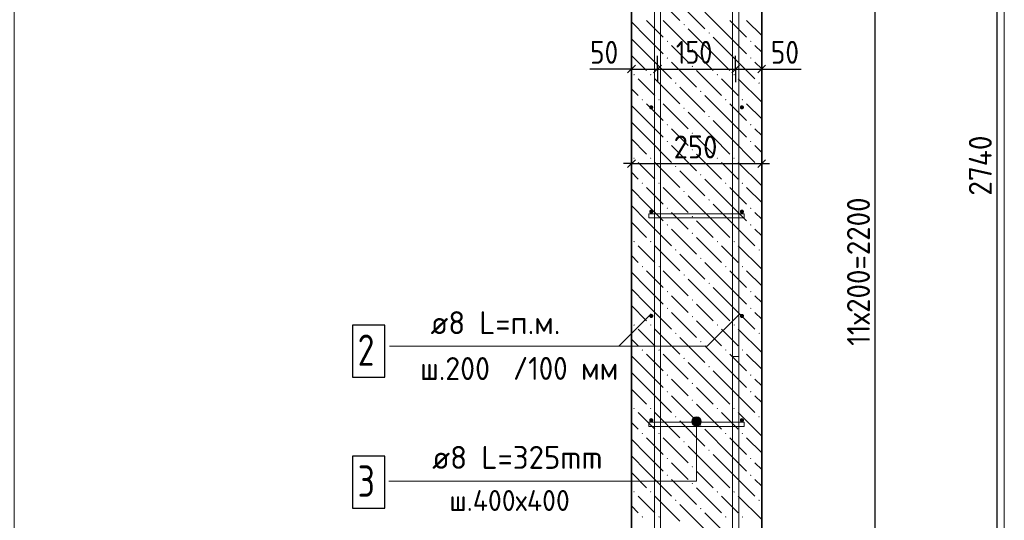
# Model space of a CAD drawing. Header units: millimetres. Extents: x 0 to 50400, y 0 to 35640.
# Tile 12 of 20: x 16833 to 28171, y 17700 to 23460. Entities that reach past the tile are written whole.
import ezdxf

# ---------------------------------------------------------------- set-up
doc = ezdxf.new("R2010")
doc.units = ezdxf.units.MM
doc.linetypes.add('______2', pattern=[324, 240, -84])
for name, color, linetype, lineweight in [('Standard', 7, 'Continuous', 25), ('Выпуски арматуры Г-обр.', 52, 'Continuous', 25), ('ЖБ Стена верхний уровень', 7, 'Continuous', 35), ('Позиционная метка линия выноска', 7, 'Continuous', 13), ('Позиционная метка номер позиции', 7, 'Continuous', 13)]:
    doc.layers.add(name, color=color, linetype=linetype, lineweight=lineweight)
doc.layers.add('Размерная выноска', color=7, linetype='Continuous')
for name, color, linetype, true_color in [('Стена фоновая арматура У1', 7, '______2', 0xa0a0a0), ('Стена фоновая арматура Х1', 7, '______2', 0xa0a0a0), ('Стена фоновая затяжка С-обр.', 7, '______2', 0xa0a0a0)]:
    doc.layers.add(name, color=color, linetype=linetype, true_color=true_color)
doc.styles.add('ISOCPEUR', font='txt')

msp = doc.modelspace()

# ---------------------------------------------------------------- hatches: boundary and pattern name
at = {"layer": 'ЖБ Стена верхний уровень', "linetype": 'Continuous', "lineweight": 18, "transparency": 33554687}
for points in [[(24476, 23403), (24484, 23411), (24492, 23403), (24484, 23395)], [(24764, 23307), (24772, 23315), (24780, 23307), (24772, 23299)], [(24284, 23211), (24292, 23219), (24300, 23211), (24292, 23203)], [(25244, 23211), (25252, 23219), (25260, 23211), (25252, 23203)], [(24284, 23019), (24292, 23027), (24300, 23019), (24292, 23011)], [(24572, 23115), (24580, 23123), (24588, 23115), (24580, 23107)], [(25244, 23019), (25252, 23027), (25260, 23019), (25252, 23011)], [(24572, 22923), (24580, 22931), (24588, 22923), (24580, 22915)], [(23900, 22827), (23908, 22835), (23916, 22827), (23908, 22819)], [(24092, 22827), (24100, 22835), (24108, 22827), (24100, 22819)], [(24860, 22827), (24868, 22835), (24876, 22827), (24868, 22819)], [(25052, 22827), (25060, 22835), (25068, 22827), (25060, 22819)], [(24380, 22731), (24388, 22739), (24396, 22731), (24388, 22723)], [(25340, 22731), (25348, 22739), (25356, 22731), (25348, 22723)], [(24668, 22635), (24676, 22643), (24684, 22635), (24676, 22627)], [(23996, 22539), (24004, 22547), (24012, 22539), (24004, 22531)], [(24188, 22539), (24196, 22547), (24204, 22539), (24196, 22531)], [(24476, 22443), (24484, 22451), (24492, 22443), (24484, 22435)], [(24956, 22539), (24964, 22547), (24972, 22539), (24964, 22531)], [(25148, 22539), (25156, 22547), (25164, 22539), (25156, 22531)], [(24764, 22347), (24772, 22355), (24780, 22347), (24772, 22339)], [(24284, 22251), (24292, 22259), (24300, 22251), (24292, 22243)], [(25244, 22251), (25252, 22259), (25260, 22251), (25252, 22243)], [(24572, 22155), (24580, 22163), (24588, 22155), (24580, 22147)], [(24284, 22059), (24292, 22067), (24300, 22059), (24292, 22051)], [(25244, 22059), (25252, 22067), (25260, 22059), (25252, 22051)], [(24572, 21963), (24580, 21971), (24588, 21963), (24580, 21955)], [(23900, 21867), (23908, 21875), (23916, 21867), (23908, 21859)], [(24092, 21867), (24100, 21875), (24108, 21867), (24100, 21859)], [(24380, 21771), (24388, 21779), (24396, 21771), (24388, 21763)], [(24860, 21867), (24868, 21875), (24876, 21867), (24868, 21859)], [(25052, 21867), (25060, 21875), (25068, 21867), (25060, 21859)], [(25340, 21771), (25348, 21779), (25356, 21771), (25348, 21763)], [(24668, 21675), (24676, 21683), (24684, 21675), (24676, 21667)], [(23996, 21579), (24004, 21587), (24012, 21579), (24004, 21571)], [(24188, 21579), (24196, 21587), (24204, 21579), (24196, 21571)], [(24956, 21579), (24964, 21587), (24972, 21579), (24964, 21571)], [(25148, 21579), (25156, 21587), (25164, 21579), (25156, 21571)], [(24476, 21483), (24484, 21491), (24492, 21483), (24484, 21475)], [(24764, 21387), (24772, 21395), (24780, 21387), (24772, 21379)], [(24284, 21291), (24292, 21299), (24300, 21291), (24292, 21283)], [(24572, 21195), (24580, 21203), (24588, 21195), (24580, 21187)], [(25244, 21291), (25252, 21299), (25260, 21291), (25252, 21283)], [(24284, 21099), (24292, 21107), (24300, 21099), (24292, 21091)], [(25244, 21099), (25252, 21107), (25260, 21099), (25252, 21091)], [(24572, 21003), (24580, 21011), (24588, 21003), (24580, 20995)], [(23900, 20907), (23908, 20915), (23916, 20907), (23908, 20899)], [(24092, 20907), (24100, 20915), (24108, 20907), (24100, 20899)], [(24860, 20907), (24868, 20915), (24876, 20907), (24868, 20899)], [(25052, 20907), (25060, 20915), (25068, 20907), (25060, 20899)], [(24380, 20811), (24388, 20819), (24396, 20811), (24388, 20803)], [(25340, 20811), (25348, 20819), (25356, 20811), (25348, 20803)], [(24668, 20715), (24676, 20723), (24684, 20715), (24676, 20707)], [(23996, 20619), (24004, 20627), (24012, 20619), (24004, 20611)], [(24188, 20619), (24196, 20627), (24204, 20619), (24196, 20611)], [(24476, 20523), (24484, 20531), (24492, 20523), (24484, 20515)], [(24956, 20619), (24964, 20627), (24972, 20619), (24964, 20611)], [(25148, 20619), (25156, 20627), (25164, 20619), (25156, 20611)], [(24764, 20427), (24772, 20435), (24780, 20427), (24772, 20419)], [(24284, 20331), (24292, 20339), (24300, 20331), (24292, 20323)], [(25244, 20331), (25252, 20339), (25260, 20331), (25252, 20323)], [(24572, 20235), (24580, 20243), (24588, 20235), (24580, 20227)], [(24284, 20139), (24292, 20147), (24300, 20139), (24292, 20131)], [(25244, 20139), (25252, 20147), (25260, 20139), (25252, 20131)], [(24572, 20043), (24580, 20051), (24588, 20043), (24580, 20035)], [(23900, 19947), (23908, 19955), (23916, 19947), (23908, 19939)], [(24092, 19947), (24100, 19955), (24108, 19947), (24100, 19939)], [(24380, 19851), (24388, 19859), (24396, 19851), (24388, 19843)], [(24860, 19947), (24868, 19955), (24876, 19947), (24868, 19939)], [(25052, 19947), (25060, 19955), (25068, 19947), (25060, 19939)], [(25340, 19851), (25348, 19859), (25356, 19851), (25348, 19843)], [(24668, 19755), (24676, 19763), (24684, 19755), (24676, 19747)], [(23996, 19659), (24004, 19667), (24012, 19659), (24004, 19651)], [(24188, 19659), (24196, 19667), (24204, 19659), (24196, 19651)], [(24956, 19659), (24964, 19667), (24972, 19659), (24964, 19651)], [(25148, 19659), (25156, 19667), (25164, 19659), (25156, 19651)], [(24476, 19563), (24484, 19571), (24492, 19563), (24484, 19555)], [(24764, 19467), (24772, 19475), (24780, 19467), (24772, 19459)], [(24284, 19371), (24292, 19379), (24300, 19371), (24292, 19363)], [(24572, 19275), (24580, 19283), (24588, 19275), (24580, 19267)], [(25244, 19371), (25252, 19379), (25260, 19371), (25252, 19363)], [(24284, 19179), (24292, 19187), (24300, 19179), (24292, 19171)], [(25244, 19179), (25252, 19187), (25260, 19179), (25252, 19171)], [(24572, 19083), (24580, 19091), (24588, 19083), (24580, 19075)], [(23900, 18987), (23908, 18995), (23916, 18987), (23908, 18979)], [(24092, 18987), (24100, 18995), (24108, 18987), (24100, 18979)], [(24860, 18987), (24868, 18995), (24876, 18987), (24868, 18979)], [(25052, 18987), (25060, 18995), (25068, 18987), (25060, 18979)], [(24380, 18891), (24388, 18899), (24396, 18891), (24388, 18883)], [(25340, 18891), (25348, 18899), (25356, 18891), (25348, 18883)], [(24668, 18795), (24676, 18803), (24684, 18795), (24676, 18787)], [(23996, 18699), (24004, 18707), (24012, 18699), (24004, 18691)], [(24188, 18699), (24196, 18707), (24204, 18699), (24196, 18691)], [(24476, 18603), (24484, 18611), (24492, 18603), (24484, 18595)], [(24956, 18699), (24964, 18707), (24972, 18699), (24964, 18691)], [(25148, 18699), (25156, 18707), (25164, 18699), (25156, 18691)], [(24764, 18507), (24772, 18515), (24780, 18507), (24772, 18499)], [(24284, 18411), (24292, 18419), (24300, 18411), (24292, 18403)], [(25244, 18411), (25252, 18419), (25260, 18411), (25252, 18403)], [(24572, 18315), (24580, 18323), (24588, 18315), (24580, 18307)], [(24284, 18219), (24292, 18227), (24300, 18219), (24292, 18211)], [(25244, 18219), (25252, 18227), (25260, 18219), (25252, 18211)], [(23900, 18027), (23908, 18035), (23916, 18027), (23908, 18019)], [(24092, 18027), (24100, 18035), (24108, 18027), (24100, 18019)], [(24572, 18123), (24580, 18131), (24588, 18123), (24580, 18115)], [(24860, 18027), (24868, 18035), (24876, 18027), (24868, 18019)], [(25052, 18027), (25060, 18035), (25068, 18027), (25060, 18019)], [(24380, 17931), (24388, 17939), (24396, 17931), (24388, 17923)], [(25340, 17931), (25348, 17939), (25356, 17931), (25348, 17923)], [(24668, 17835), (24676, 17843), (24684, 17835), (24676, 17827)], [(23996, 17739), (24004, 17747), (24012, 17739), (24004, 17731)], [(24188, 17739), (24196, 17747), (24204, 17739), (24196, 17731)], [(24956, 17739), (24964, 17747), (24972, 17739), (24964, 17731)], [(25148, 17739), (25156, 17747), (25164, 17739), (25156, 17731)]]:
    msp.add_hatch(color=7, dxfattribs=at).paths.add_polyline_path(points, flags=16)
at = {"layer": 'Позиционная метка линия выноска', "linetype": 'Continuous', "lineweight": 13, "transparency": 33554687}
for points in [[(24574, 18837), (24682, 18837), (24674, 18864)], [(24574, 18837), (24674, 18864), (24581, 18864)], [(24581, 18810), (24682, 18837), (24574, 18837)], [(24581, 18864), (24674, 18864), (24655, 18884)], [(24581, 18864), (24655, 18884), (24601, 18884)], [(24581, 18810), (24674, 18810), (24682, 18837)], [(24601, 18884), (24655, 18884), (24628, 18891)], [(24601, 18791), (24674, 18810), (24581, 18810)], [(24601, 18791), (24655, 18791), (24674, 18810)], [(24655, 18791), (24601, 18791), (24628, 18783)]]:
    msp.add_hatch(color=7, dxfattribs=at).paths.add_polyline_path(points)
at = {"layer": 'Стена фоновая арматура У1', "linetype": 'Continuous', "lineweight": 13, "transparency": 33554687}
for points in [[(24130, 22452), (24128, 22461), (24123, 22469), (24115, 22474), (24106, 22476), (24096, 22474), (24089, 22469), (24083, 22461), (24082, 22452), (24083, 22443), (24089, 22435), (24096, 22430), (24106, 22428), (24115, 22430), (24123, 22435), (24128, 22443)], [(25174, 22452), (25172, 22461), (25167, 22469), (25159, 22474), (25150, 22476), (25140, 22474), (25133, 22469), (25127, 22461), (25126, 22452), (25127, 22443), (25133, 22435), (25140, 22430), (25150, 22428), (25159, 22430), (25167, 22435), (25172, 22443)], [(24130, 21252), (24128, 21261), (24123, 21269), (24115, 21274), (24106, 21276), (24096, 21274), (24089, 21269), (24083, 21261), (24082, 21252), (24083, 21243), (24089, 21235), (24096, 21230), (24106, 21228), (24115, 21230), (24123, 21235), (24128, 21243)], [(25174, 21252), (25172, 21261), (25167, 21269), (25159, 21274), (25150, 21276), (25140, 21274), (25133, 21269), (25127, 21261), (25126, 21252), (25127, 21243), (25133, 21235), (25140, 21230), (25150, 21228), (25159, 21230), (25167, 21235), (25172, 21243)], [(24130, 20052), (24128, 20061), (24123, 20069), (24115, 20074), (24106, 20076), (24096, 20074), (24089, 20069), (24083, 20061), (24082, 20052), (24083, 20043), (24089, 20035), (24096, 20030), (24106, 20028), (24115, 20030), (24123, 20035), (24128, 20043)], [(25174, 20052), (25172, 20061), (25167, 20069), (25159, 20074), (25150, 20076), (25140, 20074), (25133, 20069), (25127, 20061), (25126, 20052), (25127, 20043), (25133, 20035), (25140, 20030), (25150, 20028), (25159, 20030), (25167, 20035), (25172, 20043)], [(24130, 18852), (24128, 18861), (24123, 18869), (24115, 18874), (24106, 18876), (24096, 18874), (24089, 18869), (24083, 18861), (24082, 18852), (24083, 18843), (24089, 18835), (24096, 18830), (24106, 18828), (24115, 18830), (24123, 18835), (24128, 18843)], [(25174, 18852), (25172, 18861), (25167, 18869), (25159, 18874), (25150, 18876), (25140, 18874), (25133, 18869), (25127, 18861), (25126, 18852), (25127, 18843), (25133, 18835), (25140, 18830), (25150, 18828), (25159, 18830), (25167, 18835), (25172, 18843)]]:
    msp.add_hatch(color=7, dxfattribs=at).paths.add_polyline_path(points)

# ---------------------------------------------------------------- linework, layer by layer
at = {"layer": 'Standard', "color": 7, "linetype": 'Continuous', "lineweight": -3, "transparency": 33554687}
for p, q in [((28087, 30024), (28087, 13584)), ((26684, 14064), (26684, 27252)), ((23878, 22893), (23878, 23043)), ((24178, 22893), (24178, 23043)), ((25078, 22893), (25078, 23043)), ((25378, 22893), (25378, 23043)), ((23878, 22893), (23788, 22893)), ((23878, 22893), (23878, 22743)), ((23878, 22893), (24178, 22893)), ((24178, 22893), (24178, 22743)), ((24178, 22893), (25078, 22893)), ((25078, 22893), (25078, 22743)), ((25078, 22893), (25378, 22893)), ((25378, 22893), (25378, 22743)), ((25378, 22893), (25468, 22893)), ((23878, 21804), (23878, 21954)), ((25378, 21804), (25378, 21954)), ((23878, 21804), (23788, 21804)), ((23878, 21804), (23878, 21654)), ((23878, 21804), (25378, 21804)), ((25378, 21804), (25378, 21654)), ((25378, 21804), (25468, 21804))]:
    msp.add_line(p, q, dxfattribs=at)
at = {"layer": 'Standard', "color": 7, "linetype": 'Continuous', "lineweight": 25, "transparency": 33554687}
for p, q in [((23833, 22848), (23923, 22938)), ((24133, 22848), (24223, 22938)), ((25033, 22848), (25123, 22938)), ((25333, 22848), (25423, 22938)), ((23833, 21759), (23923, 21849)), ((25333, 21759), (25423, 21849))]:
    msp.add_line(p, q, dxfattribs=at)
at = {"layer": 'Standard', "color": 254, "linetype": 'Continuous', "lineweight": 13, "true_color": 0xc4c4ff, "transparency": 33554687}
msp.add_lwpolyline([(16769, 9792), (28171, 9792), (28171, 33399), (16769, 33399), (16769, 9792)], dxfattribs=at)
at = {"layer": 'Выпуски арматуры Г-обр.', "color": 251, "linetype": '______2', "lineweight": 13, "true_color": 0x656565, "transparency": 33554687}
msp.add_lwpolyline([(25114, 19584), (25114, 11754), (26284, 11754), (26284, 11682), (25042, 11682), (25042, 19584), (25114, 19584)], dxfattribs=at)
msp.add_lwpolyline([(25114, 19584), (25114, 11754), (26284, 11754), (26284, 11682), (25042, 11682), (25042, 19584), (25114, 19584)], dxfattribs=at)
at = {"layer": 'ЖБ Стена верхний уровень', "color": 7, "linetype": 'Continuous', "lineweight": 35, "transparency": 33554687}
for p, q in [((23878, 30024), (23878, 13584)), ((25378, 13584), (25378, 30024))]:
    msp.add_line(p, q, dxfattribs=at)
at = {"layer": 'ЖБ Стена верхний уровень', "color": 9, "linetype": 'Continuous', "lineweight": 18, "true_color": 0xc7c7c7, "transparency": 33554687}
for p, q in [((24148, 23739), (24436, 23451)), ((24436, 23643), (24724, 23355)), ((25012, 23259), (24724, 23547)), ((24052, 23259), (23878, 23434)), ((24052, 23451), (24244, 23259)), ((24244, 23451), (24532, 23163)), ((25012, 23451), (25204, 23259)), ((25204, 23451), (25378, 23278)), ((24052, 23259), (24244, 23067)), ((24820, 23067), (24532, 23355)), ((24820, 23259), (25012, 23067)), ((25012, 23259), (25204, 23067)), ((23878, 23242), (24052, 23067)), ((24436, 23067), (24340, 23163)), ((25378, 23086), (25300, 23163)), ((23878, 23050), (24052, 22875)), ((24052, 23067), (24340, 22779)), ((24532, 22971), (24436, 23067)), ((24628, 23067), (24820, 22875)), ((24820, 23067), (25012, 22875)), ((25012, 23067), (25300, 22779)), ((24340, 22971), (24628, 22683)), ((25300, 22971), (25378, 22894)), ((24628, 22875), (24916, 22587)), ((24052, 22683), (23956, 22779)), ((24148, 22587), (24052, 22683)), ((24148, 22779), (24436, 22491)), ((24436, 22683), (24724, 22395)), ((25012, 22683), (24916, 22779)), ((25108, 22587), (25012, 22683)), ((25108, 22779), (25378, 22510)), ((23878, 22666), (23956, 22587)), ((25012, 22299), (24724, 22587)), ((24052, 22299), (23878, 22474)), ((24052, 22491), (24244, 22299)), ((24244, 22491), (24532, 22203)), ((25012, 22491), (25204, 22299)), ((25204, 22491), (25378, 22318)), ((24820, 22107), (24532, 22395)), ((23878, 22282), (24052, 22107)), ((24052, 22299), (24244, 22107)), ((24820, 22299), (25012, 22107)), ((25012, 22299), (25204, 22107)), ((24436, 22107), (24340, 22203)), ((25378, 22126), (25300, 22203)), ((23878, 22090), (24052, 21915)), ((24052, 22107), (24340, 21819)), ((24340, 22011), (24628, 21723)), ((24532, 22011), (24436, 22107)), ((24628, 22107), (24820, 21915)), ((24820, 22107), (25012, 21915)), ((25012, 22107), (25300, 21819)), ((25300, 22011), (25378, 21934)), ((24628, 21915), (24916, 21627)), ((24052, 21723), (23956, 21819)), ((24148, 21819), (24436, 21531)), ((25012, 21723), (24916, 21819)), ((25108, 21819), (25378, 21550)), ((23878, 21706), (23956, 21627)), ((24148, 21627), (24052, 21723)), ((24436, 21723), (24724, 21435)), ((25108, 21627), (25012, 21723)), ((25012, 21339), (24724, 21627)), ((24052, 21339), (23878, 21514)), ((24052, 21531), (24244, 21339)), ((24244, 21531), (24532, 21243)), ((24820, 21147), (24532, 21435)), ((25012, 21531), (25204, 21339)), ((25204, 21531), (25378, 21358)), ((23878, 21322), (24052, 21147)), ((24052, 21339), (24244, 21147)), ((24820, 21339), (25012, 21147)), ((25012, 21339), (25204, 21147)), ((24436, 21147), (24340, 21243)), ((25378, 21166), (25300, 21243)), ((23878, 21130), (24052, 20955)), ((24052, 21147), (24340, 20859)), ((24532, 21051), (24436, 21147)), ((24628, 21147), (24820, 20955)), ((24820, 21147), (25012, 20955)), ((25012, 21147), (25300, 20859)), ((24340, 21051), (24628, 20763)), ((25300, 21051), (25378, 20974)), ((24628, 20955), (24916, 20667)), ((24052, 20763), (23956, 20859)), ((24148, 20667), (24052, 20763)), ((24148, 20859), (24436, 20571)), ((24436, 20763), (24724, 20475)), ((25012, 20763), (24916, 20859)), ((25108, 20667), (25012, 20763)), ((25108, 20859), (25378, 20590)), ((23878, 20746), (23956, 20667)), ((25012, 20379), (24724, 20667)), ((24052, 20379), (23878, 20554)), ((24052, 20571), (24244, 20379)), ((24244, 20571), (24532, 20283)), ((25012, 20571), (25204, 20379)), ((25204, 20571), (25378, 20398)), ((24820, 20187), (24532, 20475)), ((23878, 20362), (24052, 20187)), ((24052, 20379), (24244, 20187)), ((24820, 20379), (25012, 20187)), ((25012, 20379), (25204, 20187)), ((24052, 20187), (24340, 19899)), ((24436, 20187), (24340, 20283)), ((24532, 20091), (24436, 20187)), ((24628, 20187), (24820, 19995)), ((24820, 20187), (25012, 19995)), ((25012, 20187), (25300, 19899)), ((25378, 20206), (25300, 20283)), ((23878, 20170), (24052, 19995)), ((24340, 20091), (24628, 19803)), ((25300, 20091), (25378, 20014)), ((24628, 19995), (24916, 19707)), ((24052, 19803), (23956, 19899)), ((24148, 19899), (24436, 19611)), ((25012, 19803), (24916, 19899)), ((25108, 19899), (25378, 19630)), ((23878, 19786), (23956, 19707)), ((24148, 19707), (24052, 19803)), ((24436, 19803), (24724, 19515)), ((25108, 19707), (25012, 19803)), ((25012, 19419), (24724, 19707)), ((24052, 19419), (23878, 19594)), ((24052, 19611), (24244, 19419)), ((24244, 19611), (24532, 19323)), ((24820, 19227), (24532, 19515)), ((25012, 19611), (25204, 19419)), ((25204, 19611), (25378, 19438)), ((23878, 19402), (24052, 19227)), ((24052, 19419), (24244, 19227)), ((24820, 19419), (25012, 19227)), ((25012, 19419), (25204, 19227)), ((24436, 19227), (24340, 19323)), ((25378, 19246), (25300, 19323)), ((23878, 19210), (24052, 19035)), ((24052, 19227), (24340, 18939)), ((24532, 19131), (24436, 19227)), ((24628, 19227), (24820, 19035)), ((24820, 19227), (25012, 19035)), ((25012, 19227), (25300, 18939)), ((24340, 19131), (24628, 18843)), ((25300, 19131), (25378, 19054)), ((24052, 18843), (23956, 18939)), ((24148, 18939), (24436, 18651)), ((24628, 19035), (24916, 18747)), ((25012, 18843), (24916, 18939)), ((25108, 18939), (25378, 18670)), ((23878, 18826), (23956, 18747)), ((24148, 18747), (24052, 18843)), ((24436, 18843), (24724, 18555)), ((25108, 18747), (25012, 18843)), ((25012, 18459), (24724, 18747)), ((24052, 18459), (23878, 18634)), ((24052, 18651), (24244, 18459)), ((24244, 18651), (24532, 18363)), ((25012, 18651), (25204, 18459)), ((25204, 18651), (25378, 18478)), ((24820, 18267), (24532, 18555)), ((23878, 18442), (24052, 18267)), ((24052, 18459), (24244, 18267)), ((24820, 18459), (25012, 18267)), ((25012, 18459), (25204, 18267)), ((24052, 18267), (24340, 17979)), ((24436, 18267), (24340, 18363)), ((24532, 18171), (24436, 18267)), ((24628, 18267), (24820, 18075)), ((24820, 18267), (25012, 18075)), ((25012, 18267), (25300, 17979)), ((25378, 18286), (25300, 18363)), ((23878, 18250), (24052, 18075)), ((24340, 18171), (24628, 17883)), ((25300, 18171), (25378, 18094)), ((24628, 18075), (24916, 17787)), ((24052, 17883), (23956, 17979)), ((24148, 17979), (24436, 17691)), ((25012, 17883), (24916, 17979)), ((25108, 17979), (25378, 17710)), ((23878, 17866), (23956, 17787)), ((24148, 17787), (24052, 17883)), ((24436, 17883), (24724, 17595)), ((25108, 17787), (25012, 17883)), ((25012, 17499), (24724, 17787))]:
    msp.add_line(p, q, dxfattribs=at)
at = {"layer": 'Позиционная метка линия выноска', "color": 7, "linetype": 'Continuous', "lineweight": 13, "transparency": 33554687}
for p, q in [((24574, 18837), (24574, 18837)), ((24628, 18891), (24628, 18891)), ((24682, 18837), (24682, 18837)), ((24628, 18783), (24628, 18783))]:
    msp.add_line(p, q, dxfattribs=at)
for points in [[(21091, 19702), (24751, 19702), (25126, 20076)], [(21091, 19702), (23731, 19702), (24106, 20076)], [(21085, 18151), (24628, 18151), (24628, 18837)]]:
    msp.add_lwpolyline(points, dxfattribs=at)
msp.add_circle((24628, 18837), 54, dxfattribs=at)
at = {"layer": 'Размерная выноска', "color": 7, "linetype": 'Continuous', "lineweight": -3, "transparency": 33554687}
for p, q in [((23878, 22893), (23398, 22893)), ((25351, 22893), (25831, 22893))]:
    msp.add_line(p, q, dxfattribs=at)
at = {"layer": 'Стена фоновая арматура У1', "color": 7, "linetype": 'Continuous', "lineweight": 25, "transparency": 33554687}
msp.add_lwpolyline([(20666, 19346), (21038, 19346), (21038, 19946), (20666, 19946), (20666, 19346)], dxfattribs=at)
at = {"layer": 'Стена фоновая арматура Х1', "color": 7, "linetype": 'Continuous', "lineweight": 18, "transparency": 33554687}
for points in [[(25042, 13704), (25042, 30894), (20842, 30894), (20842, 30966), (25114, 30966), (25114, 13704), (25042, 13704)], [(25042, 13704), (25042, 30894), (20842, 30894), (20842, 30966), (25114, 30966), (25114, 13704), (25042, 13704)], [(24142, 13704), (24142, 30774), (19822, 30774), (19822, 30846), (24214, 30846), (24214, 13704), (24142, 13704)], [(24142, 13704), (24142, 30774), (19822, 30774), (19822, 30846), (24214, 30846), (24214, 13704), (24142, 13704)]]:
    msp.add_lwpolyline(points, dxfattribs=at)
at = {"layer": 'Стена фоновая затяжка С-обр.', "color": 98, "linetype": 'Continuous', "lineweight": 13, "true_color": 0x005000, "transparency": 33554687}
for points in [[(24079, 21228), (25177, 21228), (25177, 21180), (24079, 21180), (24079, 21228)], [(24079, 18828), (25177, 18828), (25177, 18780), (24079, 18780), (24079, 18828)]]:
    msp.add_lwpolyline(points, dxfattribs=at)
at = {"layer": 'Стена фоновая затяжка С-обр.', "color": 7, "linetype": 'Continuous', "lineweight": 25, "transparency": 33554687}
msp.add_lwpolyline([(20666, 17839), (21038, 17839), (21038, 18439), (20666, 18439), (20666, 17839)], dxfattribs=at)

# ---------------------------------------------------------------- texts
at = {"layer": 'Standard', "color": 7, "linetype": 'Continuous', "lineweight": 25, "transparency": 33554687, "char_height": 264, "attachment_point": 7, "style": 'ISOCPEUR'}
for s, insert, width in [('\\W0.87;50', (23401, 22953), 484.71), ('\\W0.83;150', (24390, 22953), 610.29), ('\\W0.87;50', (25483, 22953), 484.72), ('\\W0.91;250', (24364, 21864), 674.39)]:
    msp.add_mtext(s, dxfattribs=dict(at, insert=insert, width=width))
at = {"layer": 'Standard', "color": 7, "linetype": 'Continuous', "lineweight": 25, "transparency": 33554687, "char_height": 264, "attachment_point": 7, "rotation": 90, "style": 'ISOCPEUR'}
for s, insert, width in [('\\W0.93;2740', (28027, 21435), 888.46), ('\\W0.92;11х200=2200', (26624, 19708), 2047.77)]:
    msp.add_mtext(s, dxfattribs=dict(at, insert=insert, width=width))
at = {"layer": 'Standard', "color": 7, "linetype": 'Continuous', "lineweight": 18, "transparency": 33554687, "insert": (21780, 17808), "char_height": 240, "width": 1627.26, "attachment_point": 7, "style": 'ISOCPEUR'}
msp.add_mtext('\\W0.97;ш.400х400', dxfattribs=at)
at = {"layer": 'Позиционная метка номер позиции', "color": 7, "linetype": 'Continuous', "lineweight": 25, "transparency": 33554687, "insert": (22514, 19316), "char_height": 264, "width": 1388.4, "attachment_point": 7, "style": 'ISOCPEUR'}
msp.add_mtext('\\W0.92;/100 мм', dxfattribs=at)
at = {"layer": 'Стена фоновая арматура У1', "color": 7, "linetype": 'Continuous', "lineweight": 13, "transparency": 33554687, "attachment_point": 7, "style": 'ISOCPEUR'}
for s, insert, char_height, width in [('\\W0.97;ø8 L=п.м. ', (21565, 19842), 264, 1790.24), ('\\W0.78;2', (20726, 19478), 360, 391.69), ('\\W0.95;ш.200 ', (21443, 19314), 264, 1154.56)]:
    msp.add_mtext(s, dxfattribs=dict(at, insert=insert, char_height=char_height, width=width))
at = {"layer": 'Стена фоновая затяжка С-обр.', "color": 7, "linetype": 'Continuous', "lineweight": 13, "transparency": 33554687, "attachment_point": 7, "style": 'ISOCPEUR'}
for s, insert, char_height, width in [('\\W0.98;ø8 L=325mm ', (21583, 18292), 264, 2266.23), ('\\W0.78;3', (20726, 17971), 360, 391.69)]:
    msp.add_mtext(s, dxfattribs=dict(at, insert=insert, char_height=char_height, width=width))

doc.saveas('drawing.dxf')
